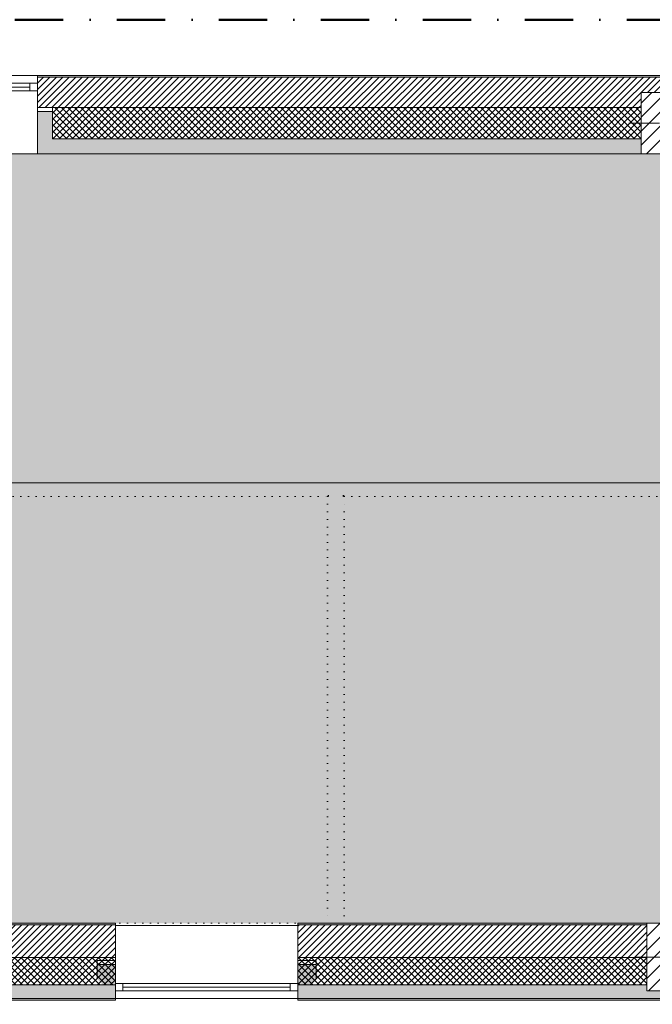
# Model space of a CAD drawing. Header units: millimetres. Extents: x -30280 to 19093, y -19247 to 4746.
# Tile 7 of 41: x -25996 to -21836, y -1726 to 4746. Entities that reach past the tile are written whole.
import ezdxf

# ---------------------------------------------------------------- set-up
doc = ezdxf.new("R2010")
doc.units = ezdxf.units.MM
doc.header["$MEASUREMENT"] = 0
for name, pattern in [('Punteado_1', [50, 0, -50]), ('Punto & Rayas', [670.277762, 317.5, -176.388889, 0, -176.388874]), ('Wipeout_Contour', [1000, 0, -1000])]:
    doc.linetypes.add(name, pattern=pattern)
for name, color, linetype, lineweight, true_color in [('01_2D_Ambit_Pluma_Nº__242', 7, 'Continuous', 50, 0xfb0013), ('12_FAÇ_Façana_Pluma_Nº__102', 7, 'Continuous', 5, 0xcccccc), ('12_FAÇ_Façana_Pluma_Nº__174', 7, 'Continuous', 13, 0xe4ad2c), ('12_FAÇ_Façana_Pluma_Nº__176', 7, 'Continuous', 15, 0x93a0c6), ('12_FAÇ_Façana_Pluma_Nº__43', 7, 'Continuous', 5, 0xa4a4a6), ('14_PAV_Paviment existent_Pluma_Nº__197', 7, 'Continuous', 0, 0xffe68e), ('Ventanas Archicad_Pluma_Nº__23', 7, 'Continuous', 5, 0xa4a4a6), ('Ventanas Archicad_Pluma_Nº__3', 7, 'Continuous', 5, 0xa4a4a4), ('Ventanas Archicad_Pluma_Nº__43', 7, 'Continuous', 5, 0xa4a4a6)]:
    doc.layers.add(name, color=color, linetype=linetype, lineweight=lineweight, true_color=true_color)
for name, color, linetype in [('10_ESTR_Pilars', 7, 'Continuous'), ('12_FAÇ_Façana', 7, 'Continuous'), ('14_PAV_Paviment existent', 7, 'Continuous'), ('Demolido_07_CR_Cel Ras', 7, 'Continuous'), ('Demolido_12_FAÇ_Façana', 7, 'Continuous'), ('Ventanas Archicad', 7, 'Continuous')]:
    doc.layers.add(name, color=color, linetype=linetype)
for name, color, linetype, lineweight in [('10_ESTR_Pilars_Pluma_Nº__20', 1, 'Continuous', 5), ('10_ESTR_Pilars_Pluma_Nº__28', 7, 'Continuous', 20), ('10_ESTR_Pilars_Pluma_Nº__42', 8, 'Continuous', 25), ('12_FAÇ_Façana_Pluma_Nº__1', 7, 'Continuous', 5), ('12_FAÇ_Façana_Pluma_Nº__2', 8, 'Continuous', 5), ('12_FAÇ_Façana_Pluma_Nº__7', 7, 'Continuous', 5), ('14_PAV_Paviment existent_Pluma_Nº__89', 7, 'Continuous', 5), ('Demolido_07_CR_Cel Ras_Pluma_Nº__1', 7, 'Continuous', 5), ('Demolido_07_CR_Cel Ras_Pluma_Nº__100', 2, 'Continuous', 5), ('Demolido_12_FAÇ_Façana_Pluma_Nº__1', 7, 'Continuous', 5), ('Demolido_12_FAÇ_Façana_Pluma_Nº__100', 2, 'Continuous', 5), ('Ventanas Archicad_Pluma_Nº__1', 7, 'Continuous', 5), ('Ventanas Archicad_Pluma_Nº__7', 7, 'Continuous', 5)]:
    doc.layers.add(name, color=color, linetype=linetype, lineweight=lineweight)
pattern_1 = [(45, (0, 0), (-21.213203, 21.213203), [])]
pattern_2 = [(45, (0, 0), (-21.213203, 21.213203), []), (135, (0, 0), (21.213203, 21.213203), [])]
pattern_3 = [(0, (0, 0), (0, 75), [0, -75])]
pattern_4 = [(45, (0, 0), (-45.96194, 45.96194), [])]

# ---------------------------------------------------------------- blocks, each defined once
blk = doc.blocks.new('Forjado_1_1', base_point=(5758.9, 1700.9))
at = {"layer": '14_PAV_Paviment existent_Pluma_Nº__197', "linetype": 'Continuous', "lineweight": 0, "true_color": 0x3f3923}
blk.add_hatch(color=39, dxfattribs=at).paths.add_polyline_path([(5758.9, 1700.9), (5758.9, 3863.5), (-28038.7, 3863.5), (-28050.8, 1700.9)])
at = {"layer": '14_PAV_Paviment existent_Pluma_Nº__89', "color": 7, "linetype": 'Continuous', "lineweight": 5, "flags": 128}
blk.add_lwpolyline([(5758.9, 1700.9), (-28050.8, 1700.9), (-28038.7, 3863.5), (5758.9, 3863.5)], close=True, dxfattribs=at)
blk = doc.blocks.new('Forjado_3_1', base_point=(-28092.2, -1194))
at = {"layer": 'Demolido_07_CR_Cel Ras_Pluma_Nº__100', "linetype": 'Continuous', "lineweight": 0, "true_color": 0x3f3f00}
blk.add_hatch(color=48, dxfattribs=at).paths.add_polyline_path([(-28092.2, -1194), (-1681.1, -1194), (-1681.1, -12339), (-1971.1, -12439), (-18763.6, -12339), (-18763.6, -17084), (-1670.4, -17244), (5828.9, -17239), (5828.9, -16789), (6428.9, -16799), (6428.9, -12439), (6178.9, -12439), (6061.7, -1189.8), (7253.9, -1194), (7253.9, 3863.5), (-28092.2, 3863.5)])
at = {"layer": 'Demolido_07_CR_Cel Ras_Pluma_Nº__1', "color": 7, "linetype": 'Punteado_1', "lineweight": 5, "flags": 128}
blk.add_lwpolyline([(-28092.2, -1194), (-1681.1, -1194), (-1681.1, -12339), (-1971.1, -12439), (-18763.6, -12339), (-18763.6, -17084), (-1670.4, -17244), (5828.9, -17239), (5828.9, -16789), (6428.9, -16799), (6428.9, -12439), (6178.9, -12439), (6061.7, -1189.8), (7253.9, -1194), (7253.9, 3863.5), (-28092.2, 3863.5)], close=True, dxfattribs=at)
blk = doc.blocks.new('Ventana Vertical Multi-Faja 27_4')
at = {"layer": 'Ventanas Archicad_Pluma_Nº__23', "color": 253, "linetype": 'Continuous', "lineweight": 5, "true_color": 0xa4a4a6}
for p, q in [((-600, 0), (-550, 0)), ((-550, 0), (-550, -50)), ((550, -50), (550, 0)), ((550, 0), (600, 0)), ((-550, -50), (-600, -50)), ((600, -50), (550, -50))]:
    blk.add_line(p, q, dxfattribs=at)
at = {"layer": 'Ventanas Archicad_Pluma_Nº__3', "color": 253, "linetype": 'Continuous', "lineweight": 5, "true_color": 0xa4a4a4}
for p, q in [((-600, 50), (600, 50)), ((-550, 0), (550, 0)), ((-550, -25), (550, -25)), ((550, -50), (-550, -50)), ((-600, -465), (600, -465))]:
    blk.add_line(p, q, dxfattribs=at)
at = {"layer": 'Ventanas Archicad_Pluma_Nº__43', "color": 253, "linetype": 'Continuous', "lineweight": 5, "true_color": 0xa4a4a6}
for p, q in [((-600, -160), (-600, -185)), ((600, -160), (600, -185))]:
    blk.add_line(p, q, dxfattribs=at)
at = {"layer": 'Ventanas Archicad_Pluma_Nº__7', "color": 7, "linetype": 'Continuous', "lineweight": 5}
for p, q in [((-600, 50), (-600, 40)), ((-600, 40), (-600, 0)), ((-600, 0), (-600, -50)), ((-600, 0), (-600, -50)), ((600, 50), (600, 40)), ((600, 40), (600, 0)), ((600, 0), (600, -50)), ((600, 0), (600, -50)), ((-600, -50), (-600, -160)), ((600, -50), (600, -160)), ((-600, -185), (-600, -365)), ((-600, -185), (-600, -365)), ((600, -185), (600, -365)), ((600, -185), (600, -365)), ((-600, -365), (-600, -465)), ((-600, -365), (-600, -465)), ((600, -365), (600, -465)), ((600, -365), (600, -465))]:
    blk.add_line(p, q, dxfattribs=at)
blk = doc.blocks.new('Muro_3_1', base_point=(11882.6, 4378.5))
at = {"layer": '12_FAÇ_Façana', "linetype": 'Continuous', "lineweight": 0, "true_color": 0x000000}
h = blk.add_hatch(dxfattribs=at)
h.set_pattern_fill('Yeso_0001', color=18, style=0, pattern_type=2)
h.set_pattern_definition(pattern_3)
h.paths.add_polyline_path([(-25879.1, 4168.5), (-25879.1, 4143.5), (-25779.1, 4143.5), (-25779.1, 4168.5)])
at = {"layer": '12_FAÇ_Façana_Pluma_Nº__102', "linetype": 'Continuous', "lineweight": 0, "true_color": 0xe5e5e5}
for points in [[(-25779.1, 3963.5), (-25779.1, 4143.5), (-25879.1, 4143.5), (-25879.1, 3863.5)], [(-25779.1, 3963.5), (-25879.1, 3863.5), (-21909.8, 3863.5), (-21909.8, 3963.5)]]:
    blk.add_hatch(color=254, dxfattribs=at).paths.add_polyline_path(points)
at = {"layer": '12_FAÇ_Façana_Pluma_Nº__174', "linetype": 'Continuous', "lineweight": 13, "true_color": 0xe4ad2c}
h = blk.add_hatch(dxfattribs=at)
h.set_pattern_fill('SATE_Aislamiento_0001', color=42, style=0, pattern_type=2)
h.set_pattern_definition(pattern_2)
h.paths.add_polyline_path([(-21909.8, 4168.5), (-25779.1, 4168.5), (-25779.1, 4143.5), (-25779.1, 3963.5), (-21909.8, 3963.5)])
at = {"layer": '12_FAÇ_Façana_Pluma_Nº__176', "linetype": 'Continuous', "lineweight": 0, "true_color": 0x495063}
blk.add_hatch(color=251, dxfattribs=at).paths.add_polyline_path([(-25879.1, 4368.5), (-1110.5, 4368.5), (-1110.5, 4378.5), (-25879.1, 4378.5)])
at = {"layer": '12_FAÇ_Façana_Pluma_Nº__2', "linetype": 'Continuous', "lineweight": 5}
h = blk.add_hatch(dxfattribs=at)
h.set_pattern_fill('Ceramic_0001', color=8, style=0, pattern_type=2)
h.set_pattern_definition(pattern_1)
h.paths.add_polyline_path([(-1110.5, 4368.5), (-25879.1, 4368.5), (-25879.1, 4168.5), (-21909.8, 4168.5), (-21909.8, 4268), (-21509.8, 4268), (-21509.8, 4168.5), (-18909.8, 4168.5), (-18909.8, 4268), (-18509.8, 4268), (-18509.8, 4168.5), (-7400.5, 4168.5), (-7400.5, 4268), (-7000.5, 4268), (-7000.5, 4168.5), (-2000.5, 4168.5), (-2000.5, 4268), (-1600.5, 4268), (-1600.5, 4168.5), (-1110.5, 4168.5)])
at = {"layer": '12_FAÇ_Façana_Pluma_Nº__43', "color": 253, "linetype": 'Continuous', "lineweight": 5, "true_color": 0xa4a4a6}
for p, q in [((-25879.1, 4168.5), (-25879.1, 4143.5)), ((-25779.1, 4168.5), (-25879.1, 4168.5)), ((-25879.1, 4143.5), (-25779.1, 4143.5)), ((-25779.1, 4143.5), (-25779.1, 4168.5))]:
    blk.add_line(p, q, dxfattribs=at)
at = {"layer": '12_FAÇ_Façana_Pluma_Nº__7', "color": 7, "linetype": 'Continuous', "lineweight": 5}
for p, q in [((-25879.1, 4378.5), (-25879.1, 4368.5)), ((-1110.5, 4368.5), (-25879.1, 4368.5)), ((-25879.1, 4368.5), (-25879.1, 4328.5)), ((-25879.1, 4328.5), (-25879.1, 4278.5)), ((-25879.1, 4278.5), (-25879.1, 4168.5)), ((-25879.1, 4143.5), (-25879.1, 3963.5)), ((-25879.1, 4143.5), (-25879.1, 3963.5)), ((-21909.8, 4168.5), (-25779.1, 4168.5)), ((-25779.1, 3963.5), (-25779.1, 4143.5)), ((-25879.1, 3963.5), (-25879.1, 3863.5)), ((-25879.1, 3963.5), (-25879.1, 3863.5)), ((-25779.1, 3963.5), (-21909.8, 3963.5))]:
    blk.add_line(p, q, dxfattribs=at)
at = {"layer": '12_FAÇ_Façana_Pluma_Nº__7', "color": 7, "linetype": 'Continuous', "lineweight": 5, "flags": 128}
for points in [[(-1110.5, 4378.5), (-25879.1, 4378.5)], [(-25879.1, 3863.5), (-21909.8, 3863.5)]]:
    blk.add_lwpolyline(points, dxfattribs=at)
at = {"layer": 'Ventanas Archicad', "color": 253, "linetype": 'Continuous', "lineweight": 5, "true_color": 0xa4a4a6, "zscale": 1000}
blk.add_blockref('Ventana Vertical Multi-Faja 27_4', (-26479.1, 4328.5), dxfattribs=at)
blk = doc.blocks.new('Muro_4_1', base_point=(-28050.8, -1194))
at = {"layer": '12_FAÇ_Façana_Pluma_Nº__102', "linetype": 'Continuous', "lineweight": 0, "true_color": 0xe5e5e5}
for points in [[(-28050.8, -1599), (-28050.8, -1689), (-28030.8, -1689), (-28030.8, -1599)], [(-28030.8, -1599), (-28030.8, -1689), (-27980.8, -1689), (-27980.8, -1599)], [(-27980.8, -1599), (-27980.8, -1689), (-27840.8, -1689), (-27840.8, -1599)], [(-27840.8, -1599), (-27840.8, -1689), (-27698, -1689), (-27762.1, -1599)], [(-27698, -1689), (-25366.4, -1689), (-25366.4, -1599), (-27762.1, -1599)], [(-27690.8, -1699), (-25366.4, -1699), (-25366.4, -1689), (-27690.8, -1689)]]:
    blk.add_hatch(color=254, dxfattribs=at).paths.add_polyline_path(points)
at = {"layer": '12_FAÇ_Façana_Pluma_Nº__174', "linetype": 'Continuous', "lineweight": 13, "true_color": 0xe4ad2c}
h = blk.add_hatch(dxfattribs=at)
h.set_pattern_fill('SATE_Aislamiento_0001', color=42, style=0, pattern_type=2)
h.set_pattern_definition(pattern_2)
h.paths.add_polyline_path([(-28050.8, -1419), (-28050.8, -1599), (-28030.8, -1599), (-28030.8, -1419)])
h = blk.add_hatch(dxfattribs=at)
h.set_pattern_fill('SATE_Aislamiento_0001', color=42, style=0, pattern_type=2)
h.set_pattern_definition(pattern_2)
h.paths.add_polyline_path([(-28030.8, -1419), (-28030.8, -1599), (-27980.8, -1599), (-27980.8, -1419)])
h = blk.add_hatch(dxfattribs=at)
h.set_pattern_fill('SATE_Aislamiento_0001', color=42, style=0, pattern_type=2)
h.set_pattern_definition(pattern_2)
h.paths.add_polyline_path([(-27980.8, -1419), (-27980.8, -1599), (-27840.8, -1599), (-27840.8, -1488.6), (-27890.5, -1419)])
h = blk.add_hatch(dxfattribs=at)
h.set_pattern_fill('SATE_Aislamiento_0001', color=42, style=0, pattern_type=2)
h.set_pattern_definition(pattern_2)
h.paths.add_polyline_path([(-27762.1, -1599), (-25366.4, -1599), (-25366.4, -1419), (-27890.5, -1419)])
h = blk.add_hatch(dxfattribs=at)
h.set_pattern_fill('SATE_Aislamiento_0001', color=42, style=0, pattern_type=2)
h.set_pattern_definition(pattern_2)
h.paths.add_polyline_path([(-27762.1, -1599), (-27840.8, -1488.6), (-27840.8, -1599)])
at = {"layer": '12_FAÇ_Façana_Pluma_Nº__176', "linetype": 'Continuous', "lineweight": 0, "true_color": 0x495063}
for points in [[(-28050.8, -1204), (-28043.7, -1204), (-28050.8, -1194)], [(-25366.4, -1194), (-28050.8, -1194), (-28043.7, -1204), (-25366.4, -1204)]]:
    blk.add_hatch(color=251, dxfattribs=at).paths.add_polyline_path(points)
at = {"layer": '12_FAÇ_Façana_Pluma_Nº__2', "linetype": 'Continuous', "lineweight": 5}
h = blk.add_hatch(dxfattribs=at)
h.set_pattern_fill('Ceramic_0001', color=8, style=0, pattern_type=2)
h.set_pattern_definition(pattern_1)
h.paths.add_polyline_path([(-28050.8, -1204), (-28050.8, -1419), (-28030.8, -1419), (-28030.8, -1222), (-28043.7, -1204)])
h = blk.add_hatch(dxfattribs=at)
h.set_pattern_fill('Ceramic_0001', color=8, style=0, pattern_type=2)
h.set_pattern_definition(pattern_1)
h.paths.add_polyline_path([(-27890.5, -1419), (-25366.4, -1419), (-25366.4, -1204), (-28043.7, -1204)])
h = blk.add_hatch(dxfattribs=at)
h.set_pattern_fill('Ceramic_0001', color=8, style=0, pattern_type=2)
h.set_pattern_definition(pattern_1)
h.paths.add_polyline_path([(-27980.8, -1419), (-27980.8, -1292.2), (-28030.8, -1222), (-28030.8, -1419)])
h = blk.add_hatch(dxfattribs=at)
h.set_pattern_fill('Ceramic_0001', color=8, style=0, pattern_type=2)
h.set_pattern_definition(pattern_1)
h.paths.add_polyline_path([(-27890.5, -1419), (-27980.8, -1292.2), (-27980.8, -1419)])
at = {"layer": '12_FAÇ_Façana_Pluma_Nº__7', "color": 7, "linetype": 'Continuous', "lineweight": 5}
for p, q in [((-28043.7, -1204), (-28050.8, -1204)), ((-25366.4, -1204), (-28043.7, -1204)), ((-28030.8, -1419), (-28050.8, -1419)), ((-27980.8, -1419), (-28030.8, -1419)), ((-27890.5, -1419), (-27980.8, -1419)), ((-27890.5, -1419), (-25366.4, -1419)), ((-28030.8, -1599), (-28050.8, -1599)), ((-27980.8, -1599), (-28030.8, -1599)), ((-27840.8, -1599), (-27980.8, -1599)), ((-27762.1, -1599), (-27840.8, -1599)), ((-27762.1, -1599), (-25366.4, -1599)), ((-28030.8, -1689), (-28050.8, -1689)), ((-27980.8, -1689), (-28030.8, -1689)), ((-27840.8, -1689), (-27980.8, -1689)), ((-27698, -1689), (-27840.8, -1689)), ((-27698, -1689), (-25366.4, -1689))]:
    blk.add_line(p, q, dxfattribs=at)
at = {"layer": '12_FAÇ_Façana_Pluma_Nº__7', "color": 7, "linetype": 'Continuous', "lineweight": 5, "flags": 128}
for points in [[(-28050.8, -1194), (-28050.8, -1204)], [(-25366.4, -1194), (-28050.8, -1194)], [(-28050.8, -1204), (-28050.8, -1419)], [(-25366.4, -1204), (-25366.4, -1194)], [(-25366.4, -1419), (-25366.4, -1204)], [(-28050.8, -1419), (-28050.8, -1599)], [(-25366.4, -1599), (-25366.4, -1419)], [(-28050.8, -1599), (-28050.8, -1689)], [(-25366.4, -1689), (-25366.4, -1599)], [(-27690.8, -1699), (-25366.4, -1699)], [(-25366.4, -1699), (-25366.4, -1689)]]:
    blk.add_lwpolyline(points, dxfattribs=at)
blk = doc.blocks.new('Muro_14_1', base_point=(-24166.4, -1194))
at = {"layer": '12_FAÇ_Façana_Pluma_Nº__102', "linetype": 'Continuous', "lineweight": 0, "true_color": 0xe5e5e5}
for points in [[(-21871.1, -1599), (-24166.4, -1599), (-24166.4, -1689), (-20233.9, -1689), (-20233.9, -1599), (-21518.1, -1599), (-21518.1, -1639), (-21871.1, -1639)], [(-24166.4, -1699), (-20233.9, -1699), (-20233.9, -1689), (-24166.4, -1689)]]:
    blk.add_hatch(color=254, dxfattribs=at).paths.add_polyline_path(points)
at = {"layer": '12_FAÇ_Façana_Pluma_Nº__174', "linetype": 'Continuous', "lineweight": 13, "true_color": 0xe4ad2c}
h = blk.add_hatch(dxfattribs=at)
h.set_pattern_fill('SATE_Aislamiento_0001', color=42, style=0, pattern_type=2)
h.set_pattern_definition(pattern_2)
h.paths.add_polyline_path([(-24166.4, -1599), (-21871.1, -1599), (-21871.1, -1419), (-24166.4, -1419)])
h = blk.add_hatch(dxfattribs=at)
h.set_pattern_fill('SATE_Aislamiento_0001', color=42, style=0, pattern_type=2)
h.set_pattern_definition(pattern_2)
h.paths.add_polyline_path([(-21518.1, -1599), (-20233.9, -1599), (-20233.9, -1419), (-21518.1, -1419)])
at = {"layer": '12_FAÇ_Façana_Pluma_Nº__176', "linetype": 'Continuous', "lineweight": 0, "true_color": 0x495063}
for points in [[(-24166.4, -1194), (-24166.4, -1204), (-21871.1, -1204), (-21871.1, -1194)], [(-21518.1, -1194), (-21518.1, -1204), (-20233.9, -1204), (-20233.9, -1194)]]:
    blk.add_hatch(color=251, dxfattribs=at).paths.add_polyline_path(points)
at = {"layer": '12_FAÇ_Façana_Pluma_Nº__2', "linetype": 'Continuous', "lineweight": 5}
h = blk.add_hatch(dxfattribs=at)
h.set_pattern_fill('Ceramic_0001', color=8, style=0, pattern_type=2)
h.set_pattern_definition(pattern_1)
h.paths.add_polyline_path([(-24166.4, -1419), (-21871.1, -1419), (-21871.1, -1204), (-24166.4, -1204)])
h = blk.add_hatch(dxfattribs=at)
h.set_pattern_fill('Ceramic_0001', color=8, style=0, pattern_type=2)
h.set_pattern_definition(pattern_1)
h.paths.add_polyline_path([(-21518.1, -1419), (-20233.9, -1419), (-20233.9, -1204), (-21518.1, -1204)])
at = {"layer": '12_FAÇ_Façana_Pluma_Nº__7', "color": 7, "linetype": 'Continuous', "lineweight": 5}
for p, q in [((-21871.1, -1204), (-24166.4, -1204)), ((-20233.9, -1204), (-21518.1, -1204)), ((-24166.4, -1419), (-21871.1, -1419)), ((-21518.1, -1419), (-20233.9, -1419)), ((-24166.4, -1599), (-21871.1, -1599)), ((-21518.1, -1599), (-20233.9, -1599)), ((-24166.4, -1689), (-20233.9, -1689))]:
    blk.add_line(p, q, dxfattribs=at)
at = {"layer": '12_FAÇ_Façana_Pluma_Nº__7', "color": 7, "linetype": 'Continuous', "lineweight": 5, "flags": 128}
for points in [[(-21871.1, -1194), (-24166.4, -1194)], [(-24166.4, -1194), (-24166.4, -1699)], [(-20233.9, -1194), (-21518.1, -1194)], [(-20233.9, -1699), (-20233.9, -1194)], [(-24166.4, -1699), (-20233.9, -1699)]]:
    blk.add_lwpolyline(points, dxfattribs=at)
blk = doc.blocks.new('Ventana Vertical Multi-Faja 27_5')
at = {"layer": 'Ventanas Archicad_Pluma_Nº__1', "color": 7, "linetype": 'Continuous', "lineweight": 5}
for p, q in [((-600, 50), (600, 50)), ((-600, 0), (-550, 0)), ((-550, 0), (-550, -50)), ((-550, 0), (550, 0)), ((550, -50), (550, 0)), ((550, 0), (600, 0)), ((-550, -50), (-600, -50)), ((-550, -25), (550, -25)), ((550, -50), (-550, -50)), ((600, -50), (550, -50)), ((-600, -200), (-600, -175)), ((600, -200), (600, -175)), ((-600, -430), (600, -430))]:
    blk.add_line(p, q, dxfattribs=at)
at = {"layer": 'Ventanas Archicad_Pluma_Nº__7', "color": 7, "linetype": 'Continuous', "lineweight": 5}
for p, q in [((-600, 50), (-600, 40)), ((-600, 40), (-600, 0)), ((-600, 40), (-600, 0)), ((-600, 0), (-600, -50)), ((-600, 0), (-600, -50)), ((-600, 0), (-600, -50)), ((-600, 0), (-600, -50)), ((600, 50), (600, 40)), ((600, 40), (600, 0)), ((600, 40), (600, 0)), ((600, 0), (600, -50)), ((600, 0), (600, -50)), ((600, 0), (600, -50)), ((600, 0), (600, -50)), ((-600, -50), (-600, -80)), ((-600, -50), (-600, -80)), ((600, -50), (600, -80)), ((600, -50), (600, -80)), ((-600, -80), (-600, -175)), ((-600, -80), (-600, -175)), ((600, -80), (600, -175)), ((600, -80), (600, -175)), ((-600, -200), (-600, -420)), ((600, -200), (600, -420)), ((-600, -420), (-600, -430)), ((600, -420), (600, -430))]:
    blk.add_line(p, q, dxfattribs=at)
blk = doc.blocks.new('Muro_17_1', base_point=(-25366.4, -1209))
at = {"layer": '12_FAÇ_Façana', "linetype": 'Continuous', "lineweight": 0, "true_color": 0x000000}
h = blk.add_hatch(dxfattribs=at)
h.set_pattern_fill('Yeso_0001', color=18, style=0, pattern_type=2)
h.set_pattern_definition(pattern_3)
h.paths.add_polyline_path([(-25366.4, -1439), (-25486.4, -1439), (-25486.4, -1464), (-25366.4, -1464)])
h = blk.add_hatch(dxfattribs=at)
h.set_pattern_fill('Yeso_0001', color=18, style=0, pattern_type=2)
h.set_pattern_definition(pattern_3)
h.paths.add_polyline_path([(-24166.4, -1439), (-24166.4, -1464), (-24046.4, -1464), (-24046.4, -1439)])
at = {"layer": '12_FAÇ_Façana_Pluma_Nº__102', "linetype": 'Continuous', "lineweight": 0, "true_color": 0xe5e5e5}
for points in [[(-25486.4, -1559), (-25366.4, -1679), (-25366.4, -1464), (-25486.4, -1464)], [(-24046.4, -1559), (-24046.4, -1464), (-24166.4, -1464), (-24166.4, -1679)]]:
    blk.add_hatch(color=254, dxfattribs=at).paths.add_polyline_path(points)
at = {"layer": '12_FAÇ_Façana_Pluma_Nº__1', "color": 7, "linetype": 'Continuous', "lineweight": 5}
for p, q in [((-25486.4, -1439), (-25366.4, -1439)), ((-25486.4, -1464), (-25486.4, -1439)), ((-25366.4, -1464), (-25486.4, -1464)), ((-25366.4, -1439), (-25366.4, -1464)), ((-24166.4, -1439), (-24166.4, -1464)), ((-24046.4, -1439), (-24166.4, -1439)), ((-24166.4, -1464), (-24046.4, -1464)), ((-24046.4, -1464), (-24046.4, -1439))]:
    blk.add_line(p, q, dxfattribs=at)
at = {"layer": '12_FAÇ_Façana_Pluma_Nº__7', "color": 7, "linetype": 'Continuous', "lineweight": 5}
for p, q in [((-25366.4, -1219), (-25366.4, -1209)), ((-25366.4, -1439), (-25366.4, -1219)), ((-24166.4, -1219), (-24166.4, -1209)), ((-24166.4, -1439), (-24166.4, -1219)), ((-25486.4, -1559), (-25486.4, -1464)), ((-25366.4, -1559), (-25366.4, -1464)), ((-25366.4, -1559), (-25366.4, -1464)), ((-24166.4, -1559), (-24166.4, -1464)), ((-24166.4, -1559), (-24166.4, -1464)), ((-24046.4, -1559), (-24046.4, -1464)), ((-25366.4, -1589), (-25366.4, -1559)), ((-25366.4, -1589), (-25366.4, -1559)), ((-25366.4, -1639), (-25366.4, -1589)), ((-25366.4, -1639), (-25366.4, -1589)), ((-24166.4, -1589), (-24166.4, -1559)), ((-24166.4, -1589), (-24166.4, -1559)), ((-24166.4, -1639), (-24166.4, -1589)), ((-24166.4, -1639), (-24166.4, -1589)), ((-25366.4, -1679), (-25366.4, -1639)), ((-25366.4, -1679), (-25366.4, -1639)), ((-25366.4, -1689), (-25366.4, -1679)), ((-24166.4, -1679), (-24166.4, -1639)), ((-24166.4, -1679), (-24166.4, -1639)), ((-24166.4, -1689), (-24166.4, -1679))]:
    blk.add_line(p, q, dxfattribs=at)
at = {"layer": 'Ventanas Archicad', "color": 253, "linetype": 'Continuous', "lineweight": 5, "true_color": 0xa4a4a6, "zscale": 1000, "rotation": 180}
blk.add_blockref('Ventana Vertical Multi-Faja 27_5', (-24766.4, -1639), dxfattribs=at)
blk = doc.blocks.new('Muro_92_1', base_point=(-28092.2, 1610.9))
at = {"layer": 'Demolido_12_FAÇ_Façana_Pluma_Nº__100', "linetype": 'Continuous', "lineweight": 5}
for points in [[(-28192.2, 1692.7), (-28190, 1690.9), (-18871.1, 1690.9), (-18871.1, 1700.9), (-28192.2, 1700.9)], [(-23961.1, 1690.9), (-28102.2, 1690.9), (-28102.2, 1620.9), (-23961.1, 1620.9)], [(-23871.1, 1690.9), (-23961.1, 1690.9), (-23961.1, 1620.9), (-23871.1, 1620.9)], [(-23871.1, 1620.9), (-18871.1, 1620.9), (-18871.1, 1690.9), (-23871.1, 1690.9)], [(-23971.1, 1620.9), (-28092.2, 1620.9), (-28092.2, 1610.9), (-23971.1, 1610.9)], [(-23961.1, 1620.9), (-23971.1, 1620.9), (-23971.1, 1610.9), (-23961.1, 1610.9)], [(-23861.1, 1620.9), (-23871.1, 1620.9), (-23871.1, 1610.9), (-23861.1, 1610.9)], [(-23861.1, 1610.9), (-18871.1, 1610.9), (-18871.1, 1620.9), (-23861.1, 1620.9)]]:
    blk.add_hatch(color=2, dxfattribs=at).paths.add_polyline_path(points)
at = {"layer": 'Demolido_12_FAÇ_Façana_Pluma_Nº__1', "color": 7, "linetype": 'Punteado_1', "lineweight": 5, "flags": 128}
for points in [[(-18871.1, 1700.9), (-28202.2, 1700.9)], [(-28092.2, 1610.9), (-23971.1, 1610.9)], [(-23861.1, 1610.9), (-18871.1, 1610.9)]]:
    blk.add_lwpolyline(points, dxfattribs=at)
blk = doc.blocks.new('Muro_95_1', base_point=(-23861.1, -1194))
at = {"layer": 'Demolido_12_FAÇ_Façana_Pluma_Nº__100', "linetype": 'Continuous', "lineweight": 5}
for points in [[(-23871.1, 1620.9), (-23961.1, 1620.9), (-23961.1, 1610.9), (-23871.1, 1610.9)], [(-23971.1, 1610.9), (-23971.1, -1194), (-23961.1, -1194), (-23961.1, 1610.9)], [(-23871.1, -1194), (-23871.1, 1610.9), (-23961.1, 1610.9), (-23961.1, -1194)], [(-23861.1, -1194), (-23861.1, 1610.9), (-23871.1, 1610.9), (-23871.1, -1194)]]:
    blk.add_hatch(color=2, dxfattribs=at).paths.add_polyline_path(points)
at = {"layer": 'Demolido_12_FAÇ_Façana_Pluma_Nº__1', "color": 7, "linetype": 'Punteado_1', "lineweight": 5, "flags": 128}
for points in [[(-23971.1, 1610.9), (-23971.1, -1194)], [(-23861.1, -1194), (-23861.1, 1610.9)], [(-23961.1, -1194), (-23971.1, -1194)], [(-23871.1, -1194), (-23961.1, -1194)], [(-23861.1, -1194), (-23871.1, -1194)]]:
    blk.add_lwpolyline(points, dxfattribs=at)
blk = doc.blocks.new('Pilar_1_1', base_point=(-21694.6, -1416.5))
at = {"color": 254, "linetype": 'Wipeout_Contour', "lineweight": 0, "ltscale": 86967.798109}
blk.add_wipeout([(-21871.1, -1639), (-21518.1, -1639), (-21518.1, -1194), (-21871.1, -1194)], dxfattribs=at).dxf.layer = '10_ESTR_Pilars'
at = {"layer": '10_ESTR_Pilars_Pluma_Nº__42', "linetype": 'Continuous', "lineweight": 25}
h = blk.add_hatch(dxfattribs=at)
h.set_pattern_fill('00_GCT_trama_45º_e1_400__05', color=8, style=0, pattern_type=2)
h.set_pattern_definition(pattern_4)
h.paths.add_polyline_path([(-21871.1, -1639), (-21518.1, -1639), (-21518.1, -1194), (-21871.1, -1194)])
at = {"layer": '10_ESTR_Pilars_Pluma_Nº__20', "color": 1, "linetype": 'Continuous', "lineweight": 5}
for p, q in [((-21694.6, -1336.5), (-21694.6, -1114)), ((-21774.6, -1416.5), (-21951.1, -1416.5)), ((-21614.6, -1416.5), (-21438.1, -1416.5)), ((-21694.6, -1496.5), (-21694.6, -1719))]:
    blk.add_line(p, q, dxfattribs=at)
blk.add_point((-21694.6, -1416.5), dxfattribs=at)
at = {"layer": '10_ESTR_Pilars_Pluma_Nº__28', "color": 7, "linetype": 'Continuous', "lineweight": 20, "flags": 128}
blk.add_lwpolyline([(-21871.1, -1639), (-21518.1, -1639), (-21518.1, -1194), (-21871.1, -1194)], close=True, dxfattribs=at)
blk = doc.blocks.new('Pilar_35_1', base_point=(-21709.8, 4065.7))
at = {"color": 254, "linetype": 'Wipeout_Contour', "lineweight": 0, "ltscale": 88352.480764}
blk.add_wipeout([(-21909.8, 3863.5), (-21509.8, 3863.5), (-21509.8, 4268), (-21909.8, 4268)], dxfattribs=at).dxf.layer = '10_ESTR_Pilars'
at = {"layer": '10_ESTR_Pilars_Pluma_Nº__42', "linetype": 'Continuous', "lineweight": 25}
h = blk.add_hatch(dxfattribs=at)
h.set_pattern_fill('00_GCT_trama_45º_e1_400__05', color=8, style=0, pattern_type=2)
h.set_pattern_definition(pattern_4)
h.paths.add_polyline_path([(-21909.8, 3863.5), (-21509.8, 3863.5), (-21509.8, 4268), (-21909.8, 4268)])
at = {"layer": '10_ESTR_Pilars_Pluma_Nº__20', "color": 1, "linetype": 'Continuous', "lineweight": 5}
for p, q in [((-21709.8, 4145.7), (-21709.8, 4348)), ((-21789.8, 4065.7), (-21989.8, 4065.7)), ((-21629.8, 4065.7), (-21429.8, 4065.7)), ((-21709.8, 3985.7), (-21709.8, 3783.5))]:
    blk.add_line(p, q, dxfattribs=at)
blk.add_point((-21709.8, 4065.7), dxfattribs=at)
at = {"layer": '10_ESTR_Pilars_Pluma_Nº__28', "color": 7, "linetype": 'Continuous', "lineweight": 20, "flags": 128}
blk.add_lwpolyline([(-21909.8, 3863.5), (-21509.8, 3863.5), (-21509.8, 4268), (-21909.8, 4268)], close=True, dxfattribs=at)

msp = doc.modelspace()

# ---------------------------------------------------------------- linework, layer by layer
at = {"layer": '01_2D_Ambit_Pluma_Nº__242', "color": 1, "linetype": 'Punto & Rayas', "lineweight": 50, "true_color": 0xfb0013, "flags": 128}
msp.add_lwpolyline([(-28416.579, -2249.593), (-28416.579, 4745.928), (7590.116, 4745.928), (7590.116, -1864.54), (6642.921, -1864.54), (6642.921, -11392.724), (6642.921, -17756.595), (-18985.875, -17756.595), (-18985.875, -11834.879), (-2447.904, -11834.879), (-2447.904, -2249.593)], close=True, dxfattribs=at)

# ---------------------------------------------------------------- block references
at = {"layer": '12_FAÇ_Façana', "color": 7, "lineweight": 20}
for name, p in [('Muro_3_1', (11882.64, 4378.454)), ('Muro_4_1', (-28050.848, -1193.976)), ('Muro_17_1', (-25366.431, -1208.976)), ('Muro_14_1', (-24166.431, -1193.976))]:
    msp.add_blockref(name, p, dxfattribs=at)
at = {"layer": '14_PAV_Paviment existent', "color": 7, "linetype": 'Continuous', "lineweight": 5}
msp.add_blockref('Forjado_1_1', (5758.891, 1700.853), dxfattribs=at)
at = {"layer": 'Demolido_07_CR_Cel Ras', "color": 7, "linetype": 'Punteado_1', "lineweight": 5}
msp.add_blockref('Forjado_3_1', (-28092.187, -1193.976), dxfattribs=at)
at = {"layer": 'Demolido_12_FAÇ_Façana', "color": 7, "lineweight": 5}
for name, p in [('Muro_92_1', (-28092.187, 1610.853)), ('Muro_95_1', (-23861.109, -1193.976))]:
    msp.add_blockref(name, p, dxfattribs=at)

# ---------------------------------------------------------------- next in the draw order: block references
at = {"layer": '10_ESTR_Pilars', "color": 7, "lineweight": 20}
for name, p in [('Pilar_35_1', (-21709.765, 4065.732)), ('Pilar_1_1', (-21694.621, -1416.475))]:
    msp.add_blockref(name, p, dxfattribs=at)

doc.saveas('drawing.dxf')
